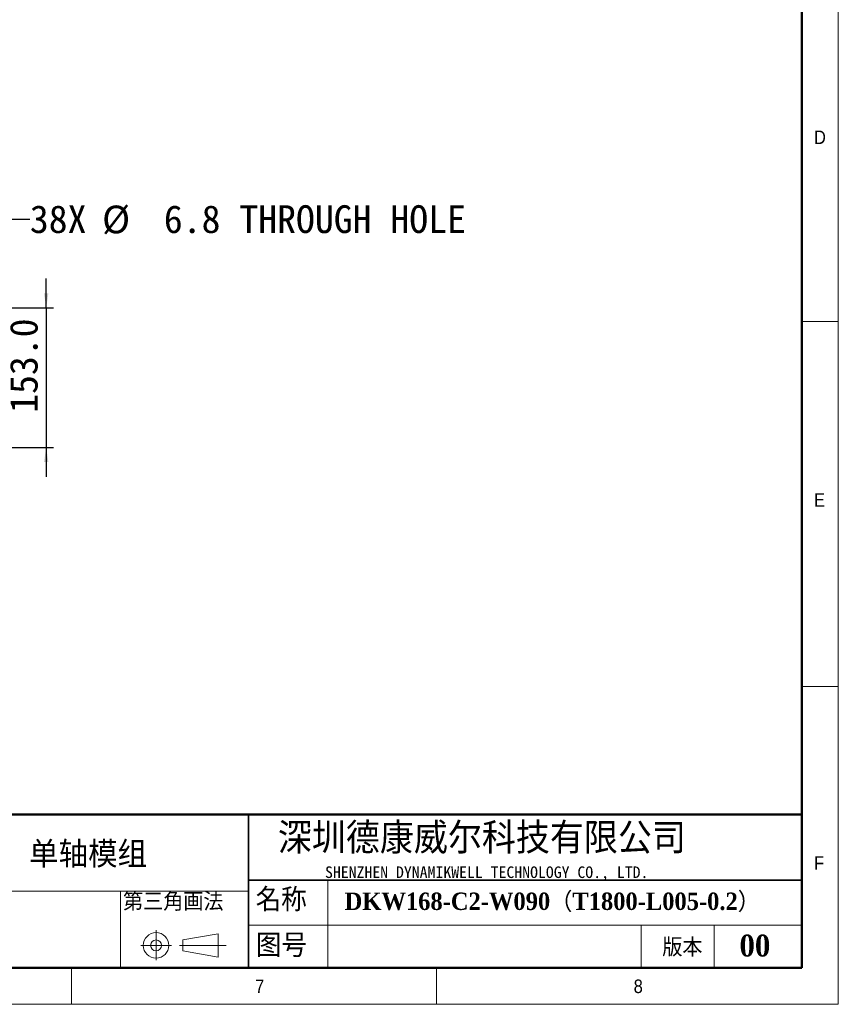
# Model space of a CAD drawing. Header units: millimetres. Extents: x 40 to 3320, y 40 to 2336.
# Tile 4 of 8: x 2423 to 3320, y 40 to 1119. Entities that reach past the tile are written whole.
import ezdxf

# ---------------------------------------------------------------- set-up
doc = ezdxf.new("R2010")
doc.units = ezdxf.units.MM
doc.header["$LTSCALE"] = 8
doc.layers.add('DIMNS', color=7, linetype='Continuous')
doc.styles.add('SLDTEXTSTYLE0', font='Gothic.ttf', dxfattribs={"width": 0.913})
doc.styles.add('SLDTEXTSTYLE1', font='timesbd.ttf', dxfattribs={"width": 0.933})
doc.styles.add('SLDTEXTSTYLE3', font='txt', dxfattribs={"bigfont": 'bigfont'})
doc.styles.add('SLDTEXTSTYLE4', font='txt', dxfattribs={"bigfont": 'bigfont'})
doc.styles.add('SLDTEXTSTYLE5', font='txt')
doc.styles.add('SLDTEXTSTYLE6', font='timesbd.ttf', dxfattribs={"width": 0.933, "bigfont": 'bigfont'})
doc.styles.add('SLDTEXTSTYLE7', font='txt')
doc.dimstyles.new('SLDDIMSTYLE0', dxfattribs={"dimtxt": 30.4, "dimasz": 16, "dimexe": 0, "dimexo": 0.0625, "dimgap": 7.6, "dimtad": 2, "dimdec": 1, "dimrnd": 1e-09, "dimzin": 4, "dimdsep": 46, "dimtxsty": 'SLDTEXTSTYLE7', "dimsah": 1, "dimcen": 0.09, "dimadec": 0, "dimazin": 1, "dimtfac": 1, "dimtdec": 1, "dimtmove": 0, "dimatfit": 0, "dimfxl": 0, "dimfrac": 2, "dimtolj": 1, "dimtzin": 12, "dimarcsym": 0})
doc.dimstyles.new('SLDDIMSTYLE6', dxfattribs={"dimtxt": 30.4, "dimasz": 16, "dimexe": 0, "dimexo": 0.0625, "dimgap": 7.6, "dimtad": 0, "dimtih": 1, "dimtoh": 1, "dimdec": 1, "dimrnd": 1e-09, "dimzin": 12, "dimdsep": 46, "dimtxsty": 'SLDTEXTSTYLE7', "dimsah": 1, "dimcen": 0, "dimadec": 0, "dimazin": 3, "dimtfac": 1, "dimtdec": 1, "dimtofl": 0, "dimtmove": 0, "dimatfit": 3, "dimfxl": 0, "dimfrac": 2, "dimtolj": 1, "dimtzin": 12, "dimarcsym": 0})

# ---------------------------------------------------------------- blocks, each defined once
blk = doc.blocks.new('_D_20')
at = {"layer": 'DIMNS'}
for p, q in [((2285, 805), (2402.4, 900)), ((2402.4, 900), (2434.4, 900))]:
    blk.add_line(p, q, dxfattribs=at)
blk.add_solid([(2285, 805), (2298.9, 813.2), (2295.9, 816.9)], dxfattribs=at)
at = {"layer": 'DIMNS', "char_height": 30.4, "attachment_point": 1, "style": 'SLDTEXTSTYLE7'}
for s, insert in [('38X ', (2434.4, 915.3)), ('%%c', (2513.5, 915)), (' 6.8 THROUGH HOLE', (2560.5, 915.3))]:
    blk.add_mtext(s, dxfattribs=dict(at, insert=insert))
blk = doc.blocks.new('_D_23')
at = {"layer": 'DIMNS'}
for p, q in [((2452.3, 802.9), (2452.3, 834.9)), ((2298.4, 802.9), (2460.3, 802.9)), ((2452.3, 802.9), (2452.3, 649.9)), ((2298.4, 649.9), (2460.3, 649.9)), ((2452.3, 649.9), (2452.3, 617.9))]:
    blk.add_line(p, q, dxfattribs=at)
for points in [[(2452.3, 802.9), (2454.7, 818.9), (2449.9, 818.9)], [(2452.3, 649.9), (2449.9, 633.9), (2454.7, 633.9)]]:
    blk.add_solid(points, dxfattribs=at)
at = {"layer": 'DIMNS', "insert": (2412.5, 687.9), "char_height": 30.4, "attachment_point": 1, "rotation": 90, "style": 'SLDTEXTSTYLE7'}
blk.add_mtext('153.0', dxfattribs=at)

msp = doc.modelspace()

# ---------------------------------------------------------------- linework, layer by layer
at = {"color": 7, "linetype": 'Continuous', "lineweight": 18}
for p, q in [((3320, 40), (3320, 2336)), ((3280, 2296), (3280, 80)), ((3280, 788), (3320, 788)), ((3280, 388), (3320, 388)), ((2760.74, 176), (2760.74, 80)), ((2201.48, 164), (2674.01, 164)), ((2533.82, 164), (2533.82, 80)), ((2572.64, 121.19), (2572.64, 88.5)), ((2674.01, 126.72), (3280, 126.72)), ((3104, 126.72), (3104, 80)), ((3184, 126.72), (3184, 80)), ((2601.91, 110.55), (2640.75, 117.27)), ((2601.91, 98.55), (2601.91, 110.55)), ((2640.75, 117.27), (2640.75, 91.68)), ((2556, 104.55), (2589.61, 104.55)), ((2598.44, 104.55), (2649.56, 104.55)), ((2601.91, 98.55), (2640.75, 91.68)), ((80, 80), (3280, 80)), ((984, 80), (3280, 80)), ((2480, 40), (2480, 80)), ((2880, 80), (2880, 40)), ((40, 40), (3320, 40))]:
    msp.add_line(p, q, dxfattribs=at)
at = {"color": 7, "linetype": 'Continuous', "lineweight": 50}
for p, q in [((3280, 2296), (3280, 80)), ((3280, 248), (1464, 248)), ((80, 80), (3280, 80))]:
    msp.add_line(p, q, dxfattribs=at)
at = {"color": 7, "linetype": 'Continuous', "lineweight": 35}
for p, q in [((2674.01, 248), (2674.01, 80)), ((2674.01, 176), (3280, 176))]:
    msp.add_line(p, q, dxfattribs=at)
at = {"color": 7, "linetype": 'Continuous', "lineweight": 18}
for radius in [14, 6]:
    msp.add_circle((2572.64, 104.55), radius, dxfattribs=at)

# ---------------------------------------------------------------- texts
at = {"color": 7, "linetype": 'Continuous', "lineweight": 0}
for s, insert, char_height, attachment_point, style in [('D', (3293.33, 997.17), 14.82, 1, 'SLDTEXTSTYLE0'), ('E', (3293.33, 599.91), 14.82, 1, 'SLDTEXTSTYLE0'), ('深圳德康威尔科技有限公司', (2706.04, 238.94), 33.8667, 1, 'SLDTEXTSTYLE4'), ('单轴模组', (2433.52, 217.91), 25.4, 1, 'SLDTEXTSTYLE6'), ('F', (3293.33, 202.23), 14.82, 1, 'SLDTEXTSTYLE0'), ('SHENZHEN DYNAMIKWELL TECHNOLOGY CO., LTD.', (2757.74, 191.06), 12.7, 1, 'SLDTEXTSTYLE5'), ('名称', (2681.79, 167.24), 25.4, 1, 'SLDTEXTSTYLE3'), ('DKW168-C2-W090（T1800-L005-0.2）', (2779.24, 162.39), 19.05, 1, 'SLDTEXTSTYLE6'), ('图号', (2682.13, 117.17), 25.4, 1, 'SLDTEXTSTYLE3'), ('版本', (3127.2, 112.36), 20, 1, 'SLDTEXTSTYLE3'), ('00', (3228.64, 116.35), 24, 2, 'SLDTEXTSTYLE1'), ('7', (2681.17, 67.17), 14.82, 1, 'SLDTEXTSTYLE0'), ('8', (3095.82, 67.17), 14.82, 1, 'SLDTEXTSTYLE0')]:
    msp.add_mtext(s, dxfattribs=dict(at, insert=insert, char_height=char_height, attachment_point=attachment_point, style=style))
at = {"layer": 'DIMNS', "color": 7, "insert": (2536.48, 162.43), "char_height": 20, "attachment_point": 1, "style": 'SLDTEXTSTYLE3'}
msp.add_mtext('第三角画法', dxfattribs=at)

# ---------------------------------------------------------------- dimensions: what is measured, and where the dimension line sits
at = {"layer": 'DIMNS'}
dim = msp.add_diameter_dim_2p(p1=(2279.7, 800.71), p2=(2284.99, 804.99), text='38X <> THROUGH HOLE\\P', dimstyle='SLDDIMSTYLE6', dxfattribs=at)
dim.commit()
dim.dimension.update_dxf_attribs({"geometry": '_D_20', "text_midpoint": (2685.23, 900.03), "dimtype": 163})
dim = msp.add_linear_dim(base=(2452.34, 649.85), p1=(2288.28, 802.85), p2=(2288.28, 649.85), angle=90, dimstyle='SLDDIMSTYLE0', dxfattribs=at)
dim.commit()
dim.dimension.update_dxf_attribs({"geometry": '_D_23', "text_midpoint": (2452.34, 736.33), "dimtype": 160})

doc.saveas('drawing.dxf')
